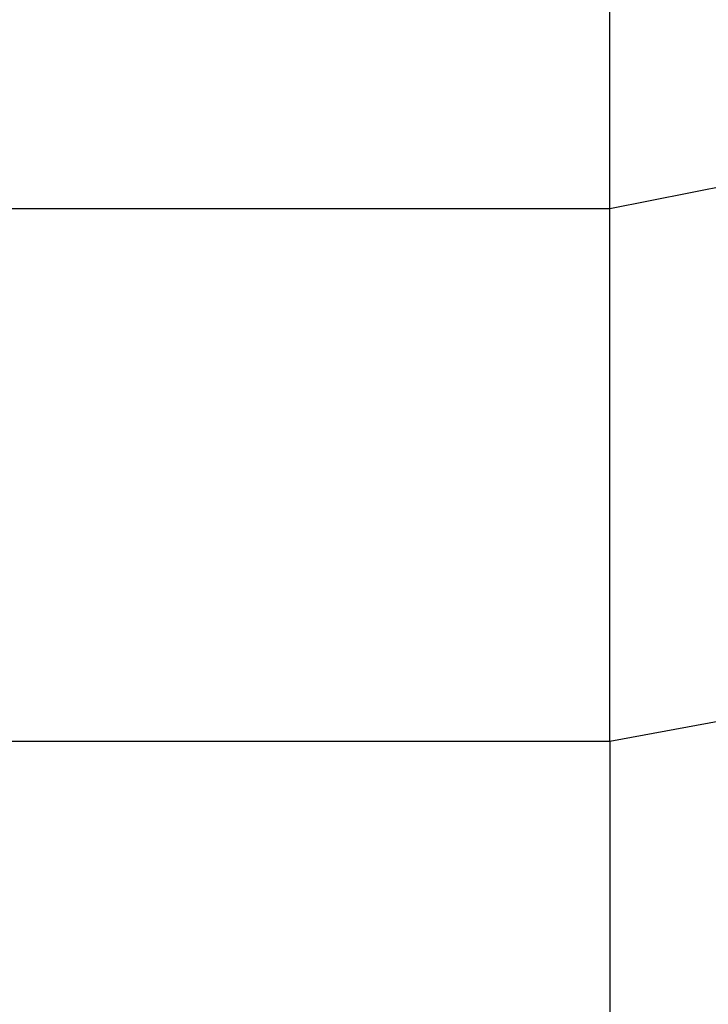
# Model space of a CAD drawing. Extents: x -270 to 272, y -152 to 146.
# Tile 92 of 256: x 228.07 to 228.534, y -35.232 to -34.567. Entities that reach past the tile are written whole.
import ezdxf

# ---------------------------------------------------------------- set-up
doc = ezdxf.new("R2010")
doc.units = 0
doc.layers.get('0').update_dxf_attribs({"linetype": 'CONTINUOUS'})

msp = doc.modelspace()

# ---------------------------------------------------------------- linework, layer by layer
for p, q in [((228.46797, -34.69459), (228.46797, -34.04959)), ((228.46797, -34.69459), (228.56797, -34.67467)), ((227.60797, -34.69459), (228.46797, -34.69459)), ((228.46797, -35.05459), (228.46797, -34.69459)), ((228.56797, -35.03621), (228.46797, -35.05459)), ((228.46797, -35.05459), (227.60797, -35.05459)), ((228.46797, -35.05459), (228.46797, -35.69959))]:
    msp.add_line(p, q)

doc.saveas('drawing.dxf')
